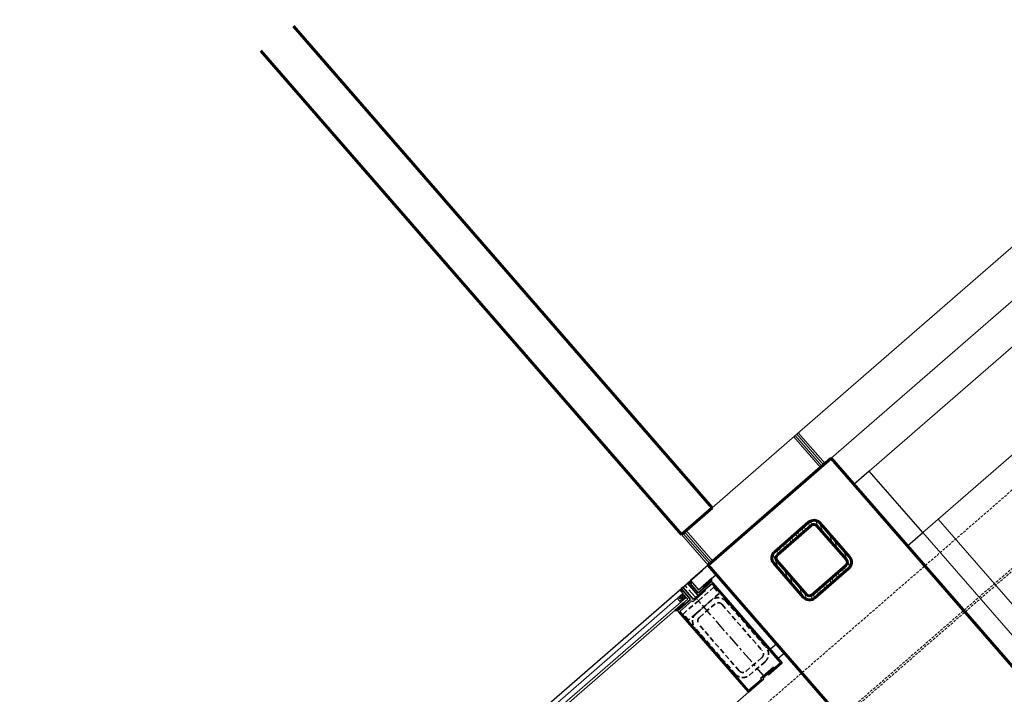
# Model space of a CAD drawing. Header units: millimetres. Extents: x 98667 to 994031, y -2704 to 533009.
# Tile 170 of 256: x 562097 to 564512, y 348046 to 349701. Entities that reach past the tile are written whole.
import ezdxf

# ---------------------------------------------------------------- set-up
doc = ezdxf.new("R2010")
doc.units = ezdxf.units.MM
for name, pattern in [('AP03000E0$0$CENTER', [50.8, 31.75, -6.35, 6.35, -6.35]), ('AP03000E0$0$HIDDEN', [9.525, 6.35, -3.175]), ('AP03000E0$0$HIDDENX2', [19.05, 12.7, -6.35])]:
    doc.linetypes.add(name, pattern=pattern)
for name, color, linetype, lineweight in [('AP03000E0$0$A-BRDG-DOOR', 2, 'Continuous', 20), ('AP03000E0$0$A-BRDG-GLAZ-MULL', 3, 'Continuous', 30), ('AP03000E0$0$A-BRDG-LEVL', 1, 'Continuous', 15), ('AP03000E0$0$A-BRDG-WALL-EXTR', 6, 'Continuous', 60), ('AP03000E0$0$A-BRDG-WALL-INTR', 3, 'Continuous', 30), ('AP03000E0$0$A-DETL-THIK', 6, 'Continuous', 60), ('AP03000E0$0$A-DETL-THIN', 2, 'Continuous', 15), ('AP03000E0$0$A-FLOR-EDGE', 1, 'AP03000E0$0$HIDDENX2', 15), ('AP03000E0$0$A-GLAZ-FULL-EXTR', 2, 'Continuous', 20), ('AP03000E0$0$A-GLAZ-MULL-EXTR', 3, 'Continuous', 35), ('AP03000E0$0$A-WALL-FNSH', 1, 'Continuous', 15)]:
    doc.layers.add(name, color=color, linetype=linetype, lineweight=lineweight)
doc.layers.add('AP03000E0$0$A-GLAZ-FULL-OUTLINE', color=52, linetype='Continuous', plot=False)

msp = doc.modelspace()

# ---------------------------------------------------------------- linework, layer by layer
at = {"color": 251, "linetype": 'AP03000E0$0$CENTER'}
msp.add_line((563926.2, 348087.2), (563729.4, 348313.6), dxfattribs=at)
at = {"layer": 'AP03000E0$0$A-BRDG-DOOR', "color": 251}
for p, q in [((564936, 349250), (564181.3, 348593.9)), ((564312.5, 348443), (565067.2, 349099)), ((564181.3, 348593.9), (564312.5, 348443)), ((564350.3, 348475.8), (564312.5, 348443)), ((565006.3, 347721.1), (564350.3, 348475.8)), ((564312.5, 348443), (564968.6, 347688.2))]:
    msp.add_line(p, q, dxfattribs=at)
at = {"layer": 'AP03000E0$0$A-BRDG-GLAZ-MULL', "color": 251}
for p, q in [((564181.3, 348593.9), (564143.6, 348561.1)), ((564312.5, 348443), (564181.3, 348593.9)), ((564143.6, 348561.1), (564274.8, 348410.2)), ((564274.8, 348410.2), (564312.5, 348443))]:
    msp.add_line(p, q, dxfattribs=at)
at = {"layer": 'AP03000E0$0$A-BRDG-LEVL', "color": 251}
for p, q in [((565607.1, 350078.4), (564048.6, 348723.7)), ((565672.7, 350003), (564087.8, 348625.2)), ((564048.6, 348723.7), (563795.8, 348503.9)), ((564069, 348608.8), (564003.4, 348684.3)), ((564072.7, 348612.1), (564007.1, 348687.6)), ((564061.4, 348602.3), (563995.8, 348677.7)), ((564065.2, 348605.6), (563999.6, 348681)), ((563793.5, 348369.4), (563727.9, 348444.9)), ((563797.3, 348372.6), (563731.7, 348448.1)), ((563786, 348362.8), (563720.3, 348438.3)), ((563789.7, 348366.1), (563724.1, 348441.6))]:
    msp.add_line(p, q, dxfattribs=at)
at = {"layer": 'AP03000E0$0$A-BRDG-WALL-EXTR', "color": 251}
for p, q in [((563795.8, 348503.9), (562769, 349685.1)), ((562688.7, 349625.1), (563720.3, 348438.3)), ((563720.3, 348438.3), (563795.8, 348503.9))]:
    msp.add_line(p, q, dxfattribs=at)
at = {"layer": 'AP03000E0$0$A-BRDG-WALL-INTR', "color": 251}
for p, q in [((563786, 348362.8), (563742.8, 348325.3)), ((563742.8, 348325.3), (563762.5, 348302.7)), ((563762.5, 348302.7), (563805.6, 348340.2)), ((563939.3, 348158.2), (563953.3, 348170.3)), ((563958.1, 348134.8), (563972.9, 348147.7))]:
    msp.add_line(p, q, dxfattribs=at)
at = {"layer": 'AP03000E0$0$A-DETL-THIK', "color": 251}
for p, q in [((564087.8, 348625.2), (563786, 348362.8)), ((565465.6, 347040.4), (564087.8, 348625.2)), ((564032.2, 348468.2), (563949.2, 348396)), ((564038.8, 348460.7), (563955.8, 348388.5)), ((564125, 348376.7), (564052.9, 348459.7)), ((564132.6, 348383.2), (564060.4, 348466.2)), ((563954.8, 348374.4), (564026.9, 348291.4)), ((563786, 348362.8), (565163.7, 346777.9)), ((563947.2, 348367.8), (564019.4, 348284.8)), ((564041, 348290.4), (564124.1, 348362.5)), ((564047.6, 348282.8), (564130.6, 348355))]:
    msp.add_line(p, q, dxfattribs=at)
for centre, radius, start, end in [((564045.3, 348453.1), 20, 41, 131), ((564045.3, 348453.1), 10, 41, 131), ((563962.3, 348380.9), 20, 131, 221), ((563962.3, 348380.9), 10, 131, 221), ((564117.5, 348370.1), 10, 311, 41), ((564117.5, 348370.1), 20, 311, 41), ((564034.5, 348297.9), 20, 221, 311), ((564034.5, 348297.9), 10, 221, 311)]:
    msp.add_arc(centre, radius, start, end, dxfattribs=at)
at = {"layer": 'AP03000E0$0$A-DETL-THIN', "color": 251, "linetype": 'Continuous'}
for p, q in [((564031.5, 348467.5), (564035.2, 348457.6)), ((564036.9, 348471.2), (564040.4, 348461.8)), ((564049.9, 348472.6), (564056.2, 348455.8)), ((564058.3, 348468.3), (564068.2, 348442)), ((564005.9, 348445.3), (564009.7, 348435.4)), ((564016.1, 348454.2), (564019.9, 348444.2)), ((564021.2, 348458.7), (564025, 348448.7)), ((563975.2, 348418.7), (563979, 348408.7)), ((563985.5, 348427.6), (563989.2, 348417.6)), ((563990.6, 348432), (563994.3, 348422)), ((564000.8, 348440.9), (564004.5, 348430.9)), ((564082, 348441.4), (564092.2, 348414.5)), ((564094, 348427.6), (564104.1, 348400.7)), ((563954.8, 348400.9), (563958.5, 348390.9)), ((563959.9, 348405.3), (563963.7, 348395.4)), ((563970.1, 348414.2), (563973.9, 348404.2)), ((564118, 348400), (564133.7, 348358.3)), ((563942.3, 348379.9), (563946.6, 348368.6)), ((563945, 348390.9), (563958.6, 348354.7)), ((564129.9, 348386.3), (564137.2, 348366.9)), ((563972.4, 348354.1), (563982.6, 348327.2)), ((564114.8, 348354.5), (564118.5, 348344.5)), ((564119.9, 348358.9), (564123.6, 348348.9)), ((563984.4, 348340.3), (563994.5, 348313.4)), ((564084.1, 348327.8), (564087.9, 348317.8)), ((564089.2, 348332.3), (564093, 348322.3)), ((564099.4, 348341.1), (564103.2, 348331.2)), ((564104.6, 348345.6), (564108.3, 348335.6)), ((564008.4, 348312.7), (564018.5, 348285.8)), ((564020.3, 348299), (564027.8, 348279.1)), ((564053.4, 348301.2), (564057.2, 348291.2)), ((564058.5, 348305.6), (564062.3, 348295.6)), ((564068.8, 348314.5), (564072.5, 348304.5)), ((564073.9, 348318.9), (564077.6, 348308.9)), ((564037.8, 348288.5), (564041.4, 348279.2)), ((564043.2, 348292.3), (564047, 348282.3))]:
    msp.add_line(p, q, dxfattribs=at)
at = {"layer": 'AP03000E0$0$A-FLOR-EDGE', "color": 251, "linetype": 'AP03000E0$0$HIDDEN'}
msp.add_line((461507.2, 258989.4), (576977.7, 359366.5), dxfattribs=at)
at = {"layer": 'AP03000E0$0$A-GLAZ-FULL-EXTR', "color": 251}
for p, q in [((562664.2, 347387.7), (563716.2, 348302.1)), ((563716.2, 348302.1), (563724, 348293.1)), ((563724, 348293.1), (562672.1, 347378.6)), ((562679.9, 347369.5), (563731.9, 348284)), ((563735.8, 348279.5), (562683.9, 347365)), ((563710.4, 348281.3), (563718.3, 348272.2)), ((563716.9, 348282.9), (563712.4, 348279)), ((563712.4, 348279), (563716.4, 348274.5)), ((563724, 348293.1), (563715, 348285.2)), ((563715, 348285.2), (563722.8, 348276.1)), ((563716.4, 348274.5), (563720.9, 348278.4)), ((563720.9, 348278.4), (563716.9, 348282.9)), ((563722.8, 348276.1), (563731.9, 348284)), ((563731.9, 348284), (563724, 348293.1)), ((563731.9, 348284), (563735.8, 348279.5)), ((562861, 347161.2), (563913, 348075.7))]:
    msp.add_line(p, q, dxfattribs=at)
at = {"layer": 'AP03000E0$0$A-GLAZ-FULL-EXTR', "color": 251, "linetype": 'Continuous'}
for p, q in [((563715, 348285.2), (563730.9, 348285.1)), ((563716.4, 348283.6), (563716.4, 348286.4)), ((563717.7, 348282), (563729.6, 348282)), ((563718.6, 348288.4), (563728.1, 348288.3)), ((563719.5, 348279.9), (563719.6, 348289.2)), ((563720.5, 348278.8), (563725.9, 348278.8)), ((563722.3, 348291.5), (563725.4, 348291.5)), ((563722.7, 348276.3), (563722.8, 348292)), ((563725.9, 348278.8), (563725.9, 348290.9)), ((563729.1, 348281.5), (563729.1, 348287.2))]:
    msp.add_line(p, q, dxfattribs=at)
at = {"layer": 'AP03000E0$0$A-GLAZ-FULL-OUTLINE', "color": 251, "linetype": 'Continuous'}
msp.add_line((508258.6, 300093.6), (563771.4, 348350.2), dxfattribs=at)
at = {"layer": 'AP03000E0$0$A-GLAZ-MULL-EXTR', "color": 251}
for p, q in [((563738.8, 348321.8), (563735, 348318.5)), ((563761.8, 348295.4), (563738.8, 348321.8)), ((563793.8, 348323.3), (563761.8, 348295.4)), ((563773.6, 348312.3), (563794.3, 348330.3)), ((563793.8, 348323.3), (563776.9, 348308.5)), ((563794.3, 348330.3), (563793.8, 348323.3)), ((563797.1, 348319.5), (563793.8, 348323.3)), ((563723.7, 348308.7), (563719.9, 348305.4)), ((563719.9, 348305.4), (563742.9, 348279)), ((563749.9, 348278.5), (563723.7, 348308.7)), ((563735, 348318.5), (563761.3, 348288.3)), ((563748.1, 348272.9), (563779.8, 348300.5)), ((563777.9, 348302.8), (563749.9, 348278.5)), ((563765, 348291.6), (563794.9, 348317.5)), ((563776.9, 348308.5), (563773.6, 348312.3)), ((563779.8, 348300.5), (563777.9, 348302.8)), ((563794.9, 348317.5), (563832.2, 348274.5)), ((563967.7, 348123.3), (563797.1, 348319.5)), ((563742.9, 348279), (563710.8, 348251.1)), ((563716.4, 348249.3), (563746.2, 348275.2)), ((563746.2, 348275.2), (563748.1, 348272.9)), ((563761.3, 348288.3), (563765, 348291.6)), ((563832.2, 348274.5), (563963.5, 348123.6)), ((563724.5, 348269.6), (563703.8, 348251.6)), ((563703.8, 348251.6), (563710.8, 348251.1)), ((563710.8, 348251.1), (563727.8, 348265.9)), ((563710.8, 348251.1), (563714.1, 348247.3)), ((563753.8, 348206.3), (563716.4, 348249.3)), ((563727.8, 348265.9), (563724.5, 348269.6)), ((563714.1, 348247.3), (563884.7, 348051.1)), ((563885, 348055.3), (563753.8, 348206.3)), ((563946.4, 348112.7), (563914.7, 348085.2)), ((563920.4, 348086.2), (563948.4, 348110.4)), ((563963.5, 348123.6), (563931.8, 348096)), ((563933.7, 348093.7), (563967.7, 348123.3)), ((563948.4, 348110.4), (563946.4, 348112.7)), ((563884.7, 348051.1), (563922.4, 348083.9)), ((563916.7, 348082.9), (563885, 348055.3)), ((563914.7, 348085.2), (563916.7, 348082.9)), ((563922.4, 348083.9), (563920.4, 348086.2)), ((563931.8, 348096), (563933.7, 348093.7))]:
    msp.add_line(p, q, dxfattribs=at)
at = {"layer": 'AP03000E0$0$A-GLAZ-MULL-EXTR', "color": 251, "linetype": 'Continuous'}
for p, q in [((563784.3, 348315), (563784.3, 348321.6)), ((563785.1, 348322.3), (563792.7, 348322.2)), ((563787.5, 348317.8), (563787.5, 348324.4)), ((563788.7, 348325.4), (563794, 348325.4)), ((563790.7, 348320.5), (563790.7, 348327.2)), ((563792.4, 348328.6), (563794.2, 348328.6)), ((563793.9, 348323.7), (563793.9, 348329.9)), ((563774.2, 348312.8), (563781.8, 348312.8)), ((563774.8, 348310.9), (563774.8, 348313.3)), ((563775.9, 348309.6), (563778.1, 348309.6)), ((563777.8, 348316), (563785.4, 348315.9)), ((563777.9, 348309.4), (563778, 348316.1)), ((563781.1, 348312.2), (563781.1, 348318.9)), ((563781.4, 348319.1), (563789, 348319.1)), ((563704.7, 348251.5), (563704.7, 348252.4)), ((563705.1, 348252.8), (563712.7, 348252.7)), ((563707.8, 348251.3), (563707.9, 348255.2)), ((563708.7, 348255.9), (563716.3, 348255.9)), ((563711, 348251.3), (563711, 348257.9)), ((563712.4, 348259.1), (563720, 348259)), ((563714.2, 348254), (563714.2, 348260.7)), ((563716, 348262.2), (563723.6, 348262.2)), ((563717.4, 348256.8), (563717.4, 348263.5)), ((563719.6, 348265.4), (563727.2, 348265.4)), ((563720.6, 348259.6), (563720.6, 348266.2)), ((563723.3, 348268.6), (563725.5, 348268.5)), ((563723.8, 348262.4), (563723.8, 348269)), ((563727, 348265.1), (563727, 348266.8))]:
    msp.add_line(p, q, dxfattribs=at)
at = {"layer": 'AP03000E0$0$A-GLAZ-MULL-EXTR', "color": 251, "linetype": 'AP03000E0$0$HIDDENX2'}
for p, q in [((563762.2, 348275.9), (563799.9, 348308.7)), ((563799.9, 348308.7), (563813, 348293.6)), ((563724.4, 348243.1), (563762.2, 348275.9)), ((563813, 348293.6), (563737.6, 348228)), ((563756.4, 348244.4), (563794.2, 348277.2)), ((563829.4, 348274.7), (563927.8, 348161.5)), ((563764.6, 348234.9), (563802.4, 348267.7)), ((563820, 348266.5), (563918.4, 348153.3)), ((563737.6, 348228), (563724.4, 348243.1)), ((563852.4, 348095.9), (563754, 348209.1)), ((563861.8, 348104.1), (563763.4, 348217.3)), ((563917.2, 348135.7), (563879.4, 348102.9)), ((563925.4, 348126.2), (563887.6, 348093.4))]:
    msp.add_line(p, q, dxfattribs=at)
at = {"layer": 'AP03000E0$0$A-GLAZ-MULL-EXTR', "color": 251}
for centre in [(563739.8, 348324.4), (563740.5, 348323.7), (563741.1, 348322.9), (563741.8, 348322.2), (563742.4, 348321.4), (563717.2, 348304.8), (563717.8, 348304), (563718.5, 348303.3), (563719.1, 348302.5), (563719.8, 348301.7), (563720.5, 348301), (563743.1, 348320.7)]:
    msp.add_arc(centre, 2.83, 249.0607, 12.9393, dxfattribs=at)
at = {"layer": 'AP03000E0$0$A-GLAZ-MULL-EXTR', "color": 251, "linetype": 'AP03000E0$0$HIDDENX2'}
for centre, radius, start, end in [((563810.6, 348258.3), 25, 41, 131), ((563810.6, 348258.3), 12.5, 41, 131), ((563772.8, 348225.5), 25, 131, 221), ((563772.8, 348225.5), 12.5, 131, 221), ((563909, 348145.1), 12.5, 311, 41), ((563909, 348145.1), 25, 311, 41), ((563871.2, 348112.3), 25, 221, 311), ((563871.2, 348112.3), 12.5, 221, 311)]:
    msp.add_arc(centre, radius, start, end, dxfattribs=at)
at = {"layer": 'AP03000E0$0$A-WALL-FNSH', "color": 251, "linetype": 'AP03000E0$0$HIDDEN'}
for p, q in [((461602.3, 258880), (577072.8, 359257)), ((461605.6, 258876.2), (577076.1, 359253.3))]:
    msp.add_line(p, q, dxfattribs=at)

doc.saveas('drawing.dxf')
